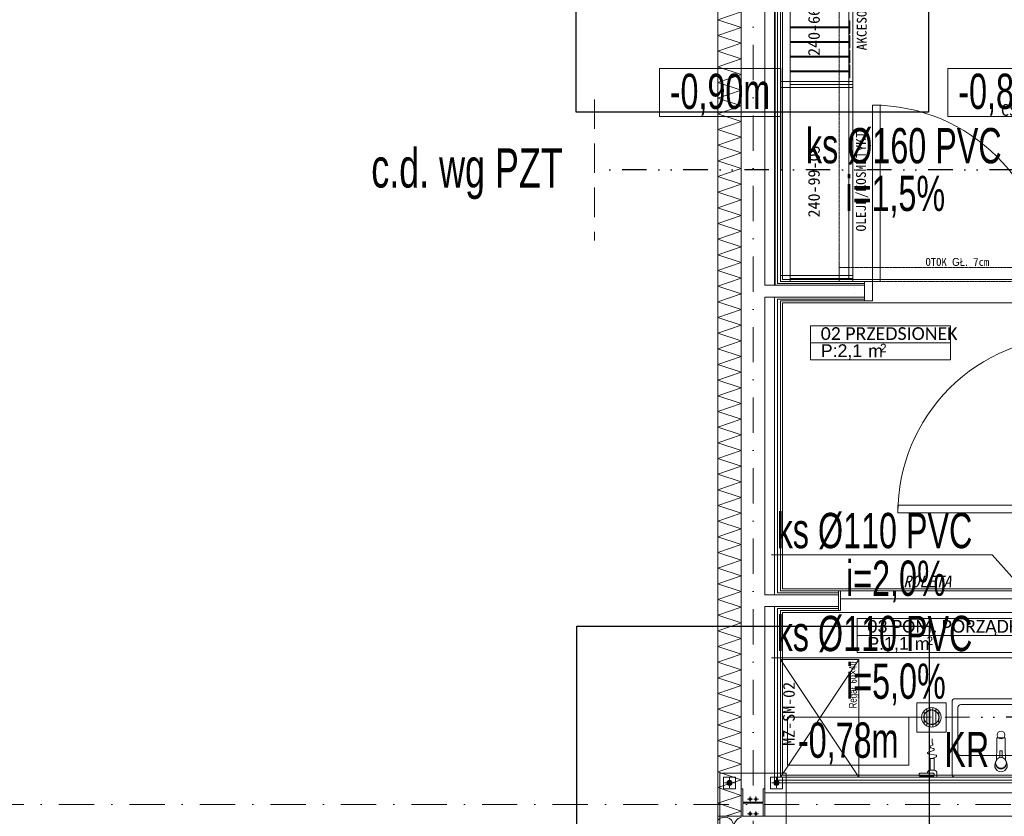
# Model space of a CAD drawing. Header units: centimetres. Extents: x -9388 to 91680, y -1419244 to 50347.
# Tile 3 of 183: x 1744 to 6772, y -710600 to -706533. Entities that reach past the tile are written whole.
import ezdxf
from ezdxf.enums import TextEntityAlignment as Align

# ---------------------------------------------------------------- set-up
doc = ezdxf.new("R2010")
doc.units = ezdxf.units.CM
for name, pattern in [('CENTER', [2, 1.25, -0.25, 0.25, -0.25]), ('DASHED', [0.75, 0.5, -0.25]), ('DIVIDE2', [0.625, 0.25, -0.125, 0, -0.125, 0, -0.125]), ('Kropki i Kreski', [360, 180, -90, 0, -90])]:
    doc.linetypes.add(name, pattern=pattern)
for name, color, linetype in [('! Strefy Powierzchnie', 7, 'Continuous'), ('Drzwi ArchiCAD', 7, 'Continuous'), ('Osie', 7, 'Continuous'), ('Wnętrze - umeblowanie', 7, 'Continuous'), ('Ściany zewnętrzne', 7, 'Continuous')]:
    doc.layers.add(name, color=color, linetype=linetype)
for name, color, linetype, lineweight, true_color in [('! słupy stalowe_Nr_pióra__232', 7, 'Continuous', 13, 0x24a2ff), ('Q_ks', 7, 'DIVIDE2', 30, 0x997301), ('Rynny_Nr_pióra__205', 7, 'Continuous', 5, 0x858585), ('Strefy_Nr_pióra__201', 7, 'Continuous', 5, 0x595959), ('Wnętrze - umeblowanie_Nr_pióra__205', 7, 'Continuous', 5, 0x858585)]:
    doc.layers.add(name, color=color, linetype=linetype, lineweight=lineweight, true_color=true_color)
for name, color, linetype, lineweight in [('! słupy stalowe_Nr_pióra__7', 7, 'Continuous', 13), ('Drzwi ArchiCAD_Nr_pióra__1', 7, 'Continuous', 13), ('Drzwi ArchiCAD_Nr_pióra__23', 7, 'Continuous', 15), ('Drzwi ArchiCAD_Nr_pióra__3', 7, 'Continuous', 13), ('Drzwi ArchiCAD_Nr_pióra__41', 7, 'Continuous', 15), ('Metryczki pomieszczeń ArchiCADa_Nr_pióra__6', 7, 'Continuous', 13), ('Osie_Nr_pióra__1', 7, 'Continuous', 13), ('Osie_Nr_pióra__4', 7, 'Continuous', 13), ('Q_ks_opis', 3, 'Continuous', 13), ('Q_podkład', 8, 'Continuous', 9), ('Q_w_opis_urządzenia', 83, 'Continuous', 13), ('Q_wys prowadzenia instalacji', 6, 'Continuous', 13), ('Rynny_Nr_pióra__101', 7, 'Continuous', 5), ('Wnętrze - umeblowanie_Nr_pióra__1', 7, 'Continuous', 13), ('Wnętrze - umeblowanie_Nr_pióra__101', 7, 'Continuous', 5), ('Wnętrze - umeblowanie_Nr_pióra__6', 7, 'Continuous', 13), ('Ściany wewnętrzne_Nr_pióra__1', 7, 'Continuous', 13), ('Ściany wewnętrzne_Nr_pióra__41', 7, 'Continuous', 15), ('Ściany zewnętrzne_Nr_pióra__1', 7, 'Continuous', 13), ('Ściany zewnętrzne_Nr_pióra__174', 7, 'Continuous', 5), ('Ściany zewnętrzne_Nr_pióra__41', 7, 'Continuous', 15)]:
    doc.layers.add(name, color=color, linetype=linetype, lineweight=lineweight)
doc.layers.add('Q_uwagi', color=7, linetype='Continuous', lineweight=30, true_color=0xff0101, plot=False)
doc.styles.add('Arial Narrow_____', font='ARIALN.TTF', dxfattribs={"width": 0.8})
doc.styles.add('GENERATED_STYLE_1', font='calibri.ttf')
doc.styles.add('GENERATED_STYLE_2', font='arial.ttf')
doc.styles.add('GENERATED_STYLE_3', font='calibri.ttf')
doc.styles.add('GENERATED_STYLE_5', font='msgothic.ttc')
doc.styles.add('TT', font='ARIALN.TTF', dxfattribs={"height": 200})
doc.linetypes.add('Zygzak MAŁY', pattern='A,0,[1,PAB.01_RZUT PRZYZIEMIA1.Shx,S=0.873016,R=0,X=0,Y=-0.0275],-110,0', length=110)

# ---------------------------------------------------------------- blocks, each defined once
blk = doc.blocks.new('PRZEDSIONEK_02_3', base_point=(34817.2, -708181.2))
at = {"layer": 'Metryczki pomieszczeń ArchiCADa_Nr_pióra__6', "linetype": 'Continuous'}
for p, q in [((34467.2, -708109.3), (34484.6, -708024.4)), ((34484.6, -708024.4), (35184.7, -708168.3)), ((34449.7, -708194.2), (34467.2, -708109.3)), ((35167.3, -708253.2), (34467.2, -708109.3)), ((34467.2, -708109.3), (35167.3, -708253.2)), ((35149.8, -708338), (34449.7, -708194.2)), ((35184.7, -708168.3), (35167.3, -708253.2)), ((35167.3, -708253.2), (35149.8, -708338))]:
    blk.add_line(p, q, dxfattribs=at)
at = {"layer": 'Metryczki pomieszczeń ArchiCADa_Nr_pióra__6'}
for tag, height, style, p in [('ROOM_NAME', 65, 'GENERATED_STYLE_1', (34533.6, -708041.4)), ('ROOM_AREA', 65, 'GENERATED_STYLE_2', (34516.1, -708126.7)), ('DUMMY_385', 65, 'GENERATED_STYLE_2', (34728.4, -708172)), ('DUMMY_386', 43.3, 'GENERATED_STYLE_2', (34813.3, -708185.3))]:
    blk.add_attdef(tag, text='', height=height, rotation=348.3916, dxfattribs=dict(at, style=style)).set_placement(p, align=Align.TOP_LEFT)
blk = doc.blocks.new('POM. PORZĄDKOWE_03_9', base_point=(34835.6, -709710.8))
at = {"layer": 'Metryczki pomieszczeń ArchiCADa_Nr_pióra__6', "linetype": 'Continuous'}
for p, q in [((34399.5, -709621.2), (34416.9, -709536.3)), ((34416.9, -709536.3), (35289.1, -709715.5)), ((34382, -709706.1), (34399.5, -709621.2)), ((35271.7, -709800.4), (34399.5, -709621.2)), ((34399.5, -709621.2), (35271.7, -709800.4)), ((35254.2, -709885.3), (34382, -709706.1)), ((35289.1, -709715.5), (35271.7, -709800.4)), ((35271.7, -709800.4), (35254.2, -709885.3))]:
    blk.add_line(p, q, dxfattribs=at)
at = {"layer": 'Metryczki pomieszczeń ArchiCADa_Nr_pióra__6'}
for tag, height, style, p in [('ROOM_NAME', 65, 'GENERATED_STYLE_1', (34465.9, -709553.3)), ('ROOM_AREA', 65, 'GENERATED_STYLE_2', (34448.5, -709638.6)), ('DUMMY_385', 65, 'GENERATED_STYLE_2', (34660.7, -709683.9)), ('DUMMY_386', 43.3, 'GENERATED_STYLE_2', (34745.6, -709697.2))]:
    blk.add_attdef(tag, text='', height=height, rotation=348.3916, dxfattribs=dict(at, style=style)).set_placement(p, align=Align.TOP_LEFT)
blk = doc.blocks.new('Umywalka 19_2')
at = {"layer": 'Wnętrze - umeblowanie_Nr_pióra__101', "color": 8, "linetype": 'Continuous'}
for p, q in [((-235, 0), (235, 0)), ((-250, -385), (-250, -15)), ((250, -15), (250, -385)), ((-29.9, -71.2), (-25.7, -82.2)), ((-22.7, -88), (-22, -152.5)), ((-6, -135), (-6, -99.3)), ((6, -135), (6, -99.3)), ((22, -152.5), (22.7, -88)), ((25.7, -82.2), (29.9, -71.2)), ((-220, -355), (-220, -125)), ((-205, -110), (205, -110)), ((-6, -135), (6, -135)), ((220, -125), (220, -355)), ((-22, -152.5), (-22, -200)), ((-22, -200), (22, -200)), ((22, -200), (22, -152.5)), ((235, -400), (-235, -400)), ((205, -370), (-205, -370))]:
    blk.add_line(p, q, dxfattribs=at)
for centre, radius in [((0, -72.5), 27.5), ((0, -215), 20)]:
    blk.add_circle(centre, radius, dxfattribs=at)
for centre, radius, start, end in [((-235, -15), 15, 90, 180), ((235, -15), 15, 0, 90), ((0, -59.8), 32, 339.1675, 200.8325), ((0, -69.1), 27.5, 356.3287, 183.6713), ((0, -72.5), 27.5, 200.8325, 214.3749), ((0, -72.5), 27.5, 325.6251, 339.1675), ((-205, -125), 15, 90, 180), ((205, -125), 15, 0, 90), ((-235, -385), 15, 180, 270), ((-205, -355), 15, 180, 270), ((205, -355), 15, 270, 0), ((235, -385), 15, 270, 0)]:
    blk.add_arc(centre, radius, start, end, dxfattribs=at)
blk = doc.blocks.new('Garderoba 19_3')
at = {"layer": 'Wnętrze - umeblowanie_Nr_pióra__101', "color": 8, "linetype": 'Continuous'}
for p, q in [((600, 400), (0, 400)), ((0, 400), (0, 0)), ((600, 0), (0, 400)), ((0, 0), (600, 400)), ((600, 0), (600, 400)), ((0, 0), (600, 0))]:
    blk.add_line(p, q, dxfattribs=at)
blk = doc.blocks.new('Standardowy znacznik siatki')
at = {"layer": 'Osie_Nr_pióra__4', "linetype": 'Kropki i Kreski'}
blk.add_line((1000, 0), (17990.8, 0), dxfattribs=at)
at = {"layer": 'Osie_Nr_pióra__1', "style": 'GENERATED_STYLE_3'}
for tag, p in [('AC_MarkerText_1_0', (-125, 4.9)), ('AC_MarkerText_1_1', (19115.8, 4.9))]:
    blk.add_attdef(tag, text='', height=100, rotation=360, dxfattribs=at).set_placement(p, align=Align.MIDDLE_CENTER)
blk = doc.blocks.new('Standardowy znacznik siatki_4')
at = {"layer": 'Osie_Nr_pióra__4', "linetype": 'Kropki i Kreski'}
blk.add_line((1000, 0), (12138.2, 0), dxfattribs=at)
at = {"layer": 'Osie_Nr_pióra__1', "style": 'GENERATED_STYLE_3'}
for tag, p in [('AC_MarkerText_1_0', (-125, 5.7)), ('AC_MarkerText_1_1', (13263.2, 5.7))]:
    blk.add_attdef(tag, text='', height=100, rotation=270, dxfattribs=at).set_placement(p, align=Align.MIDDLE_CENTER)
blk = doc.blocks.new('*X1758')
at = {"layer": 'Ściany zewnętrzne_Nr_pióra__174', "linetype": 'Continuous'}
for p, q in [((33523.4, -710395), (33512.2, -710401)), ((33536.2, -710392.3), (33523.4, -710395)), ((33549.3, -710393.1), (33536.2, -710392.3)), ((33561.7, -710397.5), (33549.3, -710393.1)), ((33572.4, -710405.1), (33561.7, -710397.5)), ((33580.6, -710415.4), (33572.4, -710405.1)), ((33585.7, -710427.5), (33580.6, -710415.4)), ((33605.1, -710420.4), (33595.6, -710429.5)), ((33616.6, -710414.2), (33605.1, -710420.4)), ((33629.5, -710411.4), (33616.6, -710414.2)), ((33632.5, -710411.6), (33629.5, -710411.4)), ((33517, -710503.1), (33499, -710465)), ((33571.3, -710475.4), (33579.8, -710465.4)), ((33579.8, -710465.4), (33585.3, -710453.5)), ((33585.3, -710453.5), (33587.3, -710440.5)), ((33587.3, -710440.5), (33585.7, -710427.5)), ((33589, -710440.8), (33585.7, -710453.6)), ((33585.7, -710453.6), (33586, -710466.7)), ((33586, -710466.7), (33590, -710479.2)), ((33595.6, -710429.5), (33589, -710440.8)), ((33521.5, -710523.6), (33517, -710503.1)), ((33517.1, -710543.1), (33521.5, -710523.6)), ((33523.4, -710523.9), (33520.4, -710540.4)), ((33535.6, -710507), (33523.4, -710523.9)), ((33535.6, -710507), (33571.3, -710475.4)), ((33591.1, -710481.6), (33590, -710479.2)), ((33477.5, -710569.9), (33485.1, -710569.7))]:
    blk.add_line(p, q, dxfattribs=at)
blk = doc.blocks.new('Drzwi 19_5')
at = {"layer": 'Drzwi ArchiCAD_Nr_pióra__1', "color": 8, "linetype": 'Continuous'}
for p, q in [((-490, 0), (-490, -10)), ((490, 0), (490, -10)), ((-490, -10), (-490, -20)), ((490, -10), (490, -20)), ((-490, -80), (-490, -90)), ((-490, -90), (-490, -100)), ((490, -80), (490, -90)), ((490, -90), (490, -100))]:
    blk.add_line(p, q, dxfattribs=at)
at = {"layer": 'Drzwi ArchiCAD_Nr_pióra__23', "color": 8, "linetype": 'Continuous'}
for p, q in [((-450, 0), (-490, 0)), ((-490, 0), (-490, -100)), ((-450, -100), (-450, 0)), ((490, 0), (450, 0)), ((450, 0), (450, -100)), ((490, -100), (490, 0)), ((-490, -100), (-450, -100)), ((450, -100), (490, -100))]:
    blk.add_line(p, q, dxfattribs=at)
at = {"layer": 'Drzwi ArchiCAD_Nr_pióra__3', "color": 8, "linetype": 'Continuous'}
for p, q in [((410, 0), (410, 900)), ((410, 900), (450, 900)), ((450, 900), (450, 0)), ((450, 0), (410, 0))]:
    blk.add_line(p, q, dxfattribs=at)
blk.add_arc((450, 0), 900, 90, 180, dxfattribs=at)
at = {"layer": 'Drzwi ArchiCAD_Nr_pióra__41', "color": 8, "linetype": 'Continuous'}
for p, q in [((-490, -20), (-490, -80)), ((490, -20), (490, -80))]:
    blk.add_line(p, q, dxfattribs=at)
blk = doc.blocks.new('Drzwi 19_4')
at = {"layer": 'Drzwi ArchiCAD_Nr_pióra__1', "color": 8, "linetype": 'Continuous'}
for p, q in [((-490, 20), (-540, 20)), ((-490, 20), (-490, 10)), ((-490, 10), (-490, 0)), ((490, 20), (490, 10)), ((490, 20), (540, 20)), ((490, 10), (490, 0)), ((-490, -80), (-540, -80)), ((-490, -60), (-490, -70)), ((-490, -70), (-490, -80)), ((490, -60), (490, -70)), ((490, -70), (490, -80)), ((490, -80), (540, -80))]:
    blk.add_line(p, q, dxfattribs=at)
at = {"layer": 'Drzwi ArchiCAD_Nr_pióra__23', "color": 8, "linetype": 'Continuous'}
for p, q in [((-450, 0), (-490, 0)), ((-490, 0), (-490, -60)), ((-450, -60), (-450, 0)), ((490, 0), (450, 0)), ((450, 0), (450, -60)), ((490, -60), (490, 0)), ((-490, -60), (-450, -60)), ((450, -60), (490, -60))]:
    blk.add_line(p, q, dxfattribs=at)
at = {"layer": 'Drzwi ArchiCAD_Nr_pióra__3', "color": 8, "linetype": 'Continuous'}
for p, q in [((410, 0), (410, 900)), ((410, 900), (450, 900)), ((450, 900), (450, 0)), ((-540, 20), (-540, 39)), ((-540, 39), (-490, 39)), ((-490, 20), (-540, 20)), ((-490, 39), (-490, 20)), ((-490, 0), (-490, 20)), ((-490, 20), (-480, 20)), ((-480, 0), (-490, 0)), ((-480, 20), (-480, 0)), ((450, 0), (410, 0)), ((480, 0), (480, 20)), ((480, 20), (490, 20)), ((490, 0), (480, 0)), ((490, 39), (540, 39)), ((490, 20), (490, 39)), ((490, 20), (490, 0)), ((540, 20), (490, 20)), ((540, 39), (540, 20)), ((-540, -99), (-540, -80)), ((-540, -80), (-490, -80)), ((-490, -99), (-540, -99)), ((-490, -80), (-490, -60)), ((-490, -60), (-480, -60)), ((-480, -80), (-490, -80)), ((-490, -80), (-490, -99)), ((-480, -60), (-480, -80)), ((480, -80), (480, -60)), ((480, -60), (490, -60)), ((490, -80), (480, -80)), ((490, -60), (490, -80)), ((490, -80), (540, -80)), ((490, -99), (490, -80)), ((540, -99), (490, -99)), ((540, -80), (540, -99))]:
    blk.add_line(p, q, dxfattribs=at)
blk.add_arc((450, 0), 900, 90, 180, dxfattribs=at)
at = {"layer": 'Drzwi ArchiCAD_Nr_pióra__41', "color": 8, "linetype": 'Continuous'}
for p, q in [((-490, 0), (-490, -60)), ((490, 0), (490, -60))]:
    blk.add_line(p, q, dxfattribs=at)
blk = doc.blocks.new('Drzwi garażowe_ przesuwne w pionie 19')
at = {"layer": 'Drzwi ArchiCAD_Nr_pióra__1', "color": 8, "linetype": 'Continuous'}
for p, q in [((-450, 0), (-450, -10)), ((450, 0), (450, -10)), ((-450, -10), (-450, -20)), ((450, -10), (450, -20)), ((-450, -80), (-450, -90)), ((-450, -90), (-450, -100)), ((450, -80), (450, -90)), ((450, -90), (450, -100))]:
    blk.add_line(p, q, dxfattribs=at)
at = {"layer": 'Drzwi ArchiCAD_Nr_pióra__23', "color": 8, "linetype": 'Continuous'}
for p, q in [((-440, 0), (-450, 0)), ((-450, 0), (-450, -100)), ((-440, -100), (-440, 0)), ((450, 0), (440, 0)), ((440, 0), (440, -100)), ((450, -100), (450, 0)), ((-450, -100), (-440, -100)), ((440, -100), (450, -100))]:
    blk.add_line(p, q, dxfattribs=at)
at = {"layer": 'Drzwi ArchiCAD_Nr_pióra__3', "color": 8, "linetype": 'Continuous'}
for p, q in [((440, 0), (-440, 0)), ((-440, 0), (-440, -40)), ((440, -40), (440, 0)), ((-440, -40), (440, -40))]:
    blk.add_line(p, q, dxfattribs=at)
at = {"layer": 'Drzwi ArchiCAD_Nr_pióra__41', "color": 8, "linetype": 'Continuous'}
for p, q in [((-450, -20), (-450, -80)), ((450, -20), (450, -80))]:
    blk.add_line(p, q, dxfattribs=at)
blk = doc.blocks.new('PAB.01_RZUT PRZYZIEMIA')
at = {"layer": '! słupy stalowe_Nr_pióra__7', "linetype": 'Continuous'}
for points in [[(35382, -710429.8, 1), (35356, -710429.8, 1)], [(35382, -710429.8, 1), (35356, -710429.8, 1)], [(35622, -710429.8, 1), (35596, -710429.8, 1)], [(35622, -710429.8, 1), (35596, -710429.8, 1)], [(35480.5, -710512.3, 1), (35467.5, -710512.3, 1)], [(35480.5, -710512.3, 1), (35467.5, -710512.3, 1)], [(35510.5, -710512.3, 1), (35497.5, -710512.3, 1)], [(35510.5, -710512.3, 1), (35497.5, -710512.3, 1)], [(35480.5, -710587.3, 1), (35467.5, -710587.3, 1)], [(35480.5, -710587.3, 1), (35467.5, -710587.3, 1)], [(35510.5, -710587.3, 1), (35497.5, -710587.3, 1)], [(35510.5, -710587.3, 1), (35497.5, -710587.3, 1)]]:
    blk.add_hatch(color=8, dxfattribs=at).paths.add_polyline_path(points)
at = {"layer": '! Strefy Powierzchnie', "color": 8, "linetype": 'Continuous', "lineweight": 0, "flags": 128}
for points in [[(35639, -701738.6), (35639, -707859.3), (41389, -707859.3), (41389, -708139.3), (42019, -708139.3), (42019, -701822.8), (41149, -701822.8), (41149, -701738.6)], [(37099, -709439.3), (37099, -707979.3), (35639, -707979.3), (35639, -709439.3)], [(35639, -709559.3), (35639, -710390.3), (36999, -710390.3), (36999, -709559.3)]]:
    blk.add_lwpolyline(points, close=True, dxfattribs=at)
at = {"layer": '! słupy stalowe_Nr_pióra__232', "color": 8, "linetype": 'Continuous'}
for p, q in [((35489, -710349.4), (35489.1, -710349.4)), ((35489, -710349.4), (35489.1, -710349.4)), ((35319, -710379.8), (35319.1, -710379.8)), ((35319, -710379.8), (35319.1, -710379.8)), ((35659, -710379.8), (35319, -710379.8)), ((35319, -710379.8), (35319, -710719.8)), ((35399, -710399.8), (35339, -710399.8)), ((35339, -710399.8), (35339, -710459.8)), ((35360.5, -710421.3), (35357.9, -710425.2)), ((35360.5, -710421.5), (35357.9, -710425.4)), ((35364.4, -710418.7), (35360.5, -710421.3)), ((35364.4, -710418.9), (35360.5, -710421.5)), ((35369, -710417.8), (35364.4, -710418.7)), ((35369, -710418), (35364.4, -710418.9)), ((35373.6, -710418.7), (35369, -710417.8)), ((35373.6, -710418.9), (35369, -710418)), ((35377.5, -710421.3), (35373.6, -710418.7)), ((35377.5, -710421.5), (35373.6, -710418.9)), ((35380.1, -710425.2), (35377.5, -710421.3)), ((35380.1, -710425.4), (35377.5, -710421.5)), ((35399, -710459.8), (35399, -710399.8)), ((35639, -710399.8), (35579, -710399.8)), ((35579, -710399.8), (35579, -710459.8)), ((35600.5, -710421.3), (35597.9, -710425.2)), ((35600.5, -710421.5), (35597.9, -710425.4)), ((35604.4, -710418.7), (35600.5, -710421.3)), ((35604.4, -710418.9), (35600.5, -710421.5)), ((35609, -710417.8), (35604.4, -710418.7)), ((35609, -710418), (35604.4, -710418.9)), ((35613.6, -710418.7), (35609, -710417.8)), ((35613.6, -710418.9), (35609, -710418)), ((35617.5, -710421.3), (35613.6, -710418.7)), ((35617.5, -710421.5), (35613.6, -710418.9)), ((35620.1, -710425.2), (35617.5, -710421.3)), ((35620.1, -710425.4), (35617.5, -710421.5)), ((35639, -710459.8), (35639, -710399.8)), ((35659, -710719.8), (35659, -710379.8)), ((35339, -710459.8), (35399, -710459.8)), ((35357.9, -710425.2), (35357, -710429.8)), ((35357.9, -710425.4), (35357, -710430)), ((35357, -710429.8), (35357, -710434.8)), ((35357, -710430), (35357.9, -710434.6)), ((35357.9, -710434.6), (35360.5, -710438.5)), ((35360.5, -710438.5), (35364.4, -710441.1)), ((35364.4, -710441.1), (35369, -710442)), ((35369, -710429.8), (35369.1, -710429.8)), ((35369, -710429.8), (35369.1, -710429.8)), ((35369, -710442), (35373.6, -710441.1)), ((35373.6, -710441.1), (35377.5, -710438.5)), ((35377.5, -710438.5), (35380.1, -710434.6)), ((35381, -710429.8), (35380.1, -710425.2)), ((35381, -710430), (35380.1, -710425.4)), ((35380.1, -710434.6), (35381, -710430)), ((35381, -710434.8), (35381, -710429.8)), ((35579, -710459.8), (35639, -710459.8)), ((35597.9, -710425.2), (35597, -710429.8)), ((35597.9, -710425.4), (35597, -710430)), ((35597, -710429.8), (35597, -710434.8)), ((35597, -710430), (35597.9, -710434.6)), ((35597.9, -710434.6), (35600.5, -710438.5)), ((35600.5, -710438.5), (35604.4, -710441.1)), ((35604.4, -710441.1), (35609, -710442)), ((35609, -710429.8), (35609.1, -710429.8)), ((35609, -710429.8), (35609.1, -710429.8)), ((35609, -710429.8), (35609.1, -710429.8)), ((35609, -710430.3), (35609.1, -710430.3)), ((35609, -710442), (35613.6, -710441.1)), ((35613.6, -710441.1), (35617.5, -710438.5)), ((35617.5, -710438.5), (35620.1, -710434.6)), ((35621, -710429.8), (35620.1, -710425.2)), ((35621, -710430), (35620.1, -710425.4)), ((35620.1, -710434.6), (35621, -710430)), ((35621, -710434.8), (35621, -710429.8)), ((36086.9, -710430.3), (36086.9, -710430.3)), ((35319, -710540.3), (35319.1, -710540.3)), ((35618.2, -710540.3), (35618.3, -710540.3)), ((35712.8, -710540.3), (35712.9, -710540.3)), ((36086.9, -710540.3), (36086.9, -710540.3))]:
    blk.add_line(p, q, dxfattribs=at)
at = {"layer": '! słupy stalowe_Nr_pióra__232', "color": 8, "linetype": 'CENTER'}
for p, q in [((35369, -710455.8), (35369, -710403.8)), ((35609, -710455.8), (35609, -710403.8)), ((35343, -710429.8), (35395, -710429.8)), ((35583, -710429.8), (35635, -710429.8)), ((35461, -710512.3), (35487, -710512.3)), ((35474, -710525.3), (35474, -710499.3)), ((35491, -710512.3), (35517, -710512.3)), ((35504, -710525.3), (35504, -710499.3)), ((35474, -710600.3), (35474, -710574.3)), ((35504, -710600.3), (35504, -710574.3)), ((35461, -710587.3), (35487, -710587.3)), ((35491, -710587.3), (35517, -710587.3))]:
    blk.add_line(p, q, dxfattribs=at)
at = {"layer": '! słupy stalowe_Nr_pióra__232', "color": 8, "linetype": 'Continuous', "flags": 128}
blk.add_lwpolyline([(35549, -710460.3), (35549, -710600.3), (35540.5, -710600.3), (35540.5, -710533), (35437.5, -710533), (35437.5, -710600.3), (35429, -710600.3), (35429, -710460.3), (35437.5, -710460.3), (35437.5, -710527.5), (35540.5, -710527.5), (35540.5, -710460.3)], close=True, dxfattribs=at)
at = {"layer": '! słupy stalowe_Nr_pióra__232', "color": 8, "linetype": 'Continuous'}
for centre, radius in [((35369, -710429.8), 13), ((35609, -710429.8), 13), ((35474, -710512.3), 6.5), ((35504, -710512.3), 6.5), ((35474, -710587.3), 6.5), ((35504, -710587.3), 6.5)]:
    blk.add_circle(centre, radius, dxfattribs=at)
at = {"layer": 'Rynny_Nr_pióra__101', "color": 8, "linetype": 'Continuous'}
for p, q in [((36009, -707869.3), (36008.5, -707869.3)), ((36009, -707899.3), (36008.5, -707899.3)), ((36009, -707929.3), (36008.5, -707929.3))]:
    blk.add_line(p, q, dxfattribs=at)
at = {"layer": 'Rynny_Nr_pióra__101', "color": 8, "linetype": 'Continuous', "flags": 128}
for points in [[(35679, -706864.3), (35679, -706204.3), (35999, -706204.3), (35999, -706864.3)], [(35679, -706204.3), (35679, -706864.3), (35979, -706864.3), (35979, -706204.3)], [(35629, -706849.3), (35629, -706879.3), (35679, -706879.3), (35679, -706849.3)]]:
    blk.add_lwpolyline(points, close=True, dxfattribs=at)
blk.add_lwpolyline([(35629, -706879.3), (35999, -706879.3), (35999, -706849.3), (35629, -706849.3), (35629, -706879.3), (35679, -706879.3), (35679, -706849.3)], dxfattribs=at)
at = {"layer": 'Rynny_Nr_pióra__205', "color": 8, "linetype": 'DASHED', "flags": 128}
blk.add_lwpolyline([(35629, -707869.3), (35629, -705199.6), (35929, -705199.6), (35929, -707869.3)], close=True, dxfattribs=at)
at = {"layer": 'Wnętrze - umeblowanie_Nr_pióra__1', "color": 8, "linetype": 'Zygzak MAŁY'}
blk.add_line((35601.5, -701732.8), (35601.5, -707889.3), dxfattribs=at)
at = {"layer": 'Wnętrze - umeblowanie_Nr_pióra__101', "color": 8, "linetype": 'Continuous', "flags": 128}
for points in [[(35679, -706864.3), (35679, -706204.3), (35999, -706204.3), (35999, -706864.3)], [(35984, -706604.3), (35984, -706539.3), (35979, -706539.3), (35979, -706604.3)], [(35984, -706679.3), (35984, -706614.3), (35979, -706614.3), (35979, -706679.3)], [(35984, -706754.3), (35984, -706689.3), (35979, -706689.3), (35979, -706754.3)], [(35984, -706829.3), (35984, -706764.3), (35979, -706764.3), (35979, -706829.3)], [(35629, -706879.3), (35999, -706879.3), (35999, -706849.3), (35629, -706849.3)], [(35679, -707854.3), (35679, -706864.3), (35999, -706864.3), (35999, -707854.3)], [(35679, -707854.3), (35679, -706864.3), (35979, -706864.3), (35979, -707854.3)]]:
    blk.add_lwpolyline(points, close=True, dxfattribs=at)
for points in [[(35679, -706574.3), (35979, -706574.3), (35979, -706569.3), (35679, -706569.3)], [(35679, -706649.3), (35979, -706649.3), (35979, -706644.3), (35679, -706644.3)], [(35679, -706724.3), (35979, -706724.3), (35979, -706719.3), (35679, -706719.3)], [(35679, -706799.3), (35979, -706799.3), (35979, -706794.3), (35679, -706794.3)], [(35629, -707869.3), (35999, -707869.3), (35999, -707839.3), (35629, -707839.3), (35629, -707869.3), (35679, -707869.3), (35679, -707839.3)]]:
    blk.add_lwpolyline(points, dxfattribs=at)
at = {"layer": 'Wnętrze - umeblowanie_Nr_pióra__205', "color": 8, "linetype": 'DASHED', "flags": 128}
blk.add_lwpolyline([(37102.8, -707869.3), (35929, -707869.3), (35929, -707799.3), (37102.8, -707799.3)], close=True, dxfattribs=at)
at = {"layer": 'Wnętrze - umeblowanie_Nr_pióra__6', "color": 8, "linetype": 'Continuous'}
for p, q in [((36474.8, -710020.3), (36324.8, -710020.3)), ((36324.8, -710020.3), (36324.8, -710170.3)), ((36474.8, -710170.3), (36474.8, -710020.3)), ((36351.5, -710082.4), (36356.5, -710070.3)), ((36356.5, -710070.3), (36364.5, -710060)), ((36362.3, -710127.9), (36362.3, -710062.8)), ((36364.5, -710060), (36374.8, -710052)), ((36374.8, -710052), (36386.9, -710047)), ((36377.3, -710051), (36377.3, -710139.7)), ((36386.9, -710047), (36399.8, -710045.3)), ((36392.3, -710144.3), (36392.3, -710046.3)), ((36399.8, -710045.3), (36412.8, -710047)), ((36407.3, -710046.3), (36407.3, -710144.3)), ((36412.8, -710047), (36424.8, -710052)), ((36422.3, -710139.7), (36422.3, -710051)), ((36424.8, -710052), (36435.2, -710060)), ((36435.2, -710060), (36443.1, -710070.3)), ((36437.3, -710062.8), (36437.3, -710127.9)), ((36443.1, -710070.3), (36448.1, -710082.4)), ((36349.8, -710095.3), (36351.5, -710082.4)), ((36351.5, -710108.3), (36349.8, -710095.3)), ((36356.5, -710120.3), (36351.5, -710108.3)), ((36364.5, -710130.7), (36356.5, -710120.3)), ((36443.1, -710120.3), (36435.2, -710130.7)), ((36448.1, -710108.3), (36443.1, -710120.3)), ((36448.1, -710082.4), (36449.8, -710095.3)), ((36449.8, -710095.3), (36448.1, -710108.3)), ((36324.8, -710170.3), (36474.8, -710170.3)), ((36374.8, -710138.6), (36364.5, -710130.7)), ((36386.9, -710143.6), (36374.8, -710138.6)), ((36399.8, -710145.3), (36386.9, -710143.6)), ((36412.8, -710143.6), (36399.8, -710145.3)), ((36424.8, -710138.6), (36412.8, -710143.6)), ((36435.2, -710130.7), (36424.8, -710138.6))]:
    blk.add_line(p, q, dxfattribs=at)
at = {"layer": 'Wnętrze - umeblowanie_Nr_pióra__6', "color": 8, "linetype": 'Continuous', "flags": 128}
for points in [[(36403.5, -710305.3), (36423.6, -710297, 0.763382), (36422.4, -710287.4), (36384, -710281.9, -0.812896), (36383.4, -710272.2), (36410.9, -710264.6, 0.742851), (36411.1, -710255), (36397, -710250.4, -0.673417), (36396.4, -710241.1), (36405, -710236.9, 0.705472), (36404, -710227.6), (36403.5, -710227.4), (36403.5, -710204.8)], [(36378.5, -710380.3, -0.414214), (36393.5, -710365.3), (36413.5, -710365.3, -0.414214), (36428.5, -710380.3), (36428.5, -710400.3), (36378.5, -710400.3), (36378.5, -710395.3)]]:
    blk.add_lwpolyline(points, format="xyb", dxfattribs=at)
blk.add_lwpolyline([(36413.5, -710365.3), (36393.5, -710365.3), (36393.5, -710305.3), (36413.5, -710305.3)], close=True, dxfattribs=at)
blk.add_lwpolyline([(36413.5, -710385.3), (36413.5, -710390.3, -0.414214), (36408.5, -710395.3), (36343, -710395.3, -0.414214), (36338, -710390.3), (36338, -710385.3, -0.414214), (36343, -710380.3), (36408.5, -710380.3, -0.414214)], format="xyb", close=True, dxfattribs=at)
at = {"layer": 'Ściany wewnętrzne_Nr_pióra__1', "color": 8, "linetype": 'Continuous'}
for p, q in [((36059, -707879.3), (35629, -707879.3)), ((36059, -707869.3), (36059, -707879.3)), ((36059, -707879.3), (36059, -707889.3)), ((35629, -707959.3), (36059, -707959.3)), ((36059, -707949.3), (36059, -707959.3)), ((36059, -707959.3), (36059, -707969.3)), ((35925.5, -709459.3), (35629, -709459.3)), ((35925.5, -709449.3), (35925.5, -709459.3)), ((35925.5, -709459.3), (35925.5, -709469.3)), ((35629, -709539.3), (35925.5, -709539.3)), ((35925.5, -709529.3), (35925.5, -709539.3)), ((35925.5, -709539.3), (35925.5, -709549.3))]:
    blk.add_line(p, q, dxfattribs=at)
at = {"layer": 'Ściany wewnętrzne_Nr_pióra__1', "color": 8, "linetype": 'Continuous', "flags": 128}
for points in [[(36059, -707869.3), (35629, -707869.3)], [(35629, -707969.3), (36059, -707969.3)], [(35925.5, -709449.3), (35629, -709449.3)], [(35629, -709549.3), (35925.5, -709549.3)]]:
    blk.add_lwpolyline(points, dxfattribs=at)
at = {"layer": 'Ściany wewnętrzne_Nr_pióra__41', "color": 8, "linetype": 'Continuous'}
for p, q in [((36059, -707889.3), (35629, -707889.3)), ((36059, -707889.3), (36059, -707949.3)), ((35629, -707949.3), (36059, -707949.3)), ((35925.5, -709469.3), (35629, -709469.3)), ((35925.5, -709469.3), (35925.5, -709529.3)), ((35629, -709529.3), (35925.5, -709529.3))]:
    blk.add_line(p, q, dxfattribs=at)
at = {"layer": 'Ściany zewnętrzne_Nr_pióra__1', "color": 8, "linetype": 'Continuous'}
for p, q in [((35629, -707879.3), (35614, -707879.3)), ((35614, -707959.3), (35629, -707959.3)), ((35629, -709459.3), (35614, -709459.3)), ((35614, -709539.3), (35629, -709539.3))]:
    blk.add_line(p, q, dxfattribs=at)
at = {"layer": 'Ściany zewnętrzne_Nr_pióra__1', "color": 8, "linetype": 'Continuous', "flags": 128}
for points in [[(35629, -707869.3), (35629, -701812.8)], [(35629, -709449.3), (35629, -707969.3)], [(35629, -710400.3), (35629, -709549.3)], [(37009, -710400.3), (35629, -710400.3)]]:
    blk.add_lwpolyline(points, dxfattribs=at)
at = {"layer": 'Ściany zewnętrzne_Nr_pióra__174', "color": 8, "linetype": 'Continuous'}
for p, q in [((35309, -706533.3), (35429, -706493.3)), ((35429, -706573.3), (35309, -706533.3)), ((35309, -706613.3), (35429, -706573.3)), ((35429, -706653.3), (35309, -706613.3)), ((35309, -706693.3), (35429, -706653.3)), ((35429, -706733.3), (35309, -706693.3)), ((35309, -706773.3), (35429, -706733.3)), ((35429, -706813.3), (35309, -706773.3)), ((35309, -706853.3), (35429, -706813.3)), ((35429, -706893.3), (35309, -706853.3)), ((35309, -706933.3), (35429, -706893.3)), ((35429, -706973.3), (35309, -706933.3)), ((35309, -707013.3), (35429, -706973.3)), ((35429, -707053.3), (35309, -707013.3)), ((35309, -707093.3), (35429, -707053.3)), ((35429, -707133.3), (35309, -707093.3)), ((35309, -707173.3), (35429, -707133.3)), ((35429, -707213.3), (35309, -707173.3)), ((35309, -707253.3), (35429, -707213.3)), ((35429, -707293.3), (35309, -707253.3)), ((35309, -707333.3), (35429, -707293.3)), ((35429, -707373.3), (35309, -707333.3)), ((35309, -707413.3), (35429, -707373.3)), ((35429, -707453.3), (35309, -707413.3)), ((35309, -707493.3), (35429, -707453.3)), ((35429, -707533.3), (35309, -707493.3)), ((35309, -707573.3), (35429, -707533.3)), ((35429, -707613.3), (35309, -707573.3)), ((35309, -707653.3), (35429, -707613.3)), ((35429, -707693.3), (35309, -707653.3)), ((35309, -707733.3), (35429, -707693.3)), ((35429, -707773.3), (35309, -707733.3)), ((35309, -707813.3), (35429, -707773.3)), ((35429, -707853.3), (35309, -707813.3)), ((35309, -707893.3), (35429, -707853.3)), ((35429, -707933.3), (35309, -707893.3)), ((35309, -707973.3), (35429, -707933.3)), ((35429, -708013.3), (35309, -707973.3)), ((35309, -708053.3), (35429, -708013.3)), ((35429, -708093.3), (35309, -708053.3)), ((35309, -708133.3), (35429, -708093.3)), ((35429, -708173.3), (35309, -708133.3)), ((35309, -708213.3), (35429, -708173.3)), ((35429, -708253.3), (35309, -708213.3)), ((35309, -708293.3), (35429, -708253.3)), ((35429, -708333.3), (35309, -708293.3)), ((35309, -708373.3), (35429, -708333.3)), ((35429, -708413.3), (35309, -708373.3)), ((35309, -708453.3), (35429, -708413.3)), ((35429, -708493.3), (35309, -708453.3)), ((35309, -708533.3), (35429, -708493.3)), ((35429, -708573.3), (35309, -708533.3)), ((35309, -708613.3), (35429, -708573.3)), ((35429, -708653.3), (35309, -708613.3)), ((35309, -708693.3), (35429, -708653.3)), ((35429, -708733.3), (35309, -708693.3)), ((35309, -708773.3), (35429, -708733.3)), ((35429, -708813.3), (35309, -708773.3)), ((35309, -708853.3), (35429, -708813.3)), ((35429, -708893.3), (35309, -708853.3)), ((35309, -708933.3), (35429, -708893.3)), ((35429, -708973.3), (35309, -708933.3)), ((35309, -709013.3), (35429, -708973.3)), ((35429, -709053.3), (35309, -709013.3)), ((35309, -709093.3), (35429, -709053.3)), ((35429, -709133.3), (35309, -709093.3)), ((35309, -709173.3), (35429, -709133.3)), ((35429, -709213.3), (35309, -709173.3)), ((35309, -709253.3), (35429, -709213.3)), ((35429, -709293.3), (35309, -709253.3)), ((35309, -709333.3), (35429, -709293.3)), ((35429, -709373.3), (35309, -709333.3)), ((35309, -709413.3), (35429, -709373.3)), ((35429, -709453.3), (35309, -709413.3)), ((35309, -709493.3), (35429, -709453.3)), ((35429, -709533.3), (35309, -709493.3)), ((35309, -709573.3), (35429, -709533.3)), ((35429, -709613.3), (35309, -709573.3)), ((35309, -709653.3), (35429, -709613.3)), ((35429, -709693.3), (35309, -709653.3)), ((35309, -709733.3), (35429, -709693.3)), ((35429, -709773.3), (35309, -709733.3)), ((35309, -709813.3), (35429, -709773.3)), ((35429, -709853.3), (35309, -709813.3)), ((35309, -709893.3), (35429, -709853.3)), ((35429, -709933.3), (35309, -709893.3)), ((35309, -709973.3), (35429, -709933.3)), ((35429, -710013.3), (35309, -709973.3)), ((35309, -710053.3), (35429, -710013.3)), ((35429, -710093.3), (35309, -710053.3)), ((35309, -710133.3), (35429, -710093.3)), ((35429, -710173.3), (35309, -710133.3)), ((35309, -710213.3), (35429, -710173.3)), ((35429, -710253.3), (35309, -710213.3)), ((35309, -710293.3), (35429, -710253.3)), ((35429, -710333.3), (35309, -710293.3)), ((35309, -710373.3), (35429, -710333.3)), ((35429, -710413.3), (35309, -710373.3)), ((35309, -710453.3), (35429, -710413.3)), ((35429, -710493.3), (35309, -710453.3)), ((35309, -710533.3), (35429, -710493.3)), ((35429, -710573.3), (35309, -710533.3)), ((35348.2, -710600.3), (35429, -710573.3))]:
    blk.add_line(p, q, dxfattribs=at)
at = {"layer": 'Ściany zewnętrzne_Nr_pióra__41', "color": 8, "linetype": 'Continuous'}
for p, q in [((35549, -707889.3), (35549, -701755.8)), ((35599, -707889.3), (35599, -701782.8)), ((35614, -707879.3), (35614, -701797.8)), ((35429, -706176), (35429, -707889.3)), ((35429, -707889.3), (35429, -707949.3)), ((35599, -707889.3), (35549, -707889.3)), ((35614, -707889.3), (35599, -707889.3)), ((35629, -707889.3), (35614, -707889.3)), ((35429, -707949.3), (35429, -709469.3)), ((35549, -707949.3), (35599, -707949.3)), ((35549, -709469.3), (35549, -707949.3)), ((35599, -707949.3), (35614, -707949.3)), ((35599, -709469.3), (35599, -707949.3)), ((35614, -707949.3), (35629, -707949.3)), ((35614, -709459.3), (35614, -707959.3)), ((35429, -709469.3), (35429, -709529.3)), ((35599, -709469.3), (35549, -709469.3)), ((35614, -709469.3), (35599, -709469.3)), ((35629, -709469.3), (35614, -709469.3)), ((35429, -709529.3), (35429, -710480.3)), ((35549, -709529.3), (35599, -709529.3)), ((35549, -710460.3), (35549, -709529.3)), ((35599, -709529.3), (35614, -709529.3)), ((35599, -710430.3), (35599, -709529.3)), ((35614, -709529.3), (35629, -709529.3)), ((35614, -710415.3), (35614, -709539.3)), ((35614, -710415.3), (35617, -710415.3)), ((37021.5, -710415.3), (35617, -710415.3)), ((35599, -710430.3), (35605, -710430.3)), ((37034, -710430.3), (35605, -710430.3)), ((35429, -710480.3), (35429, -710600.3)), ((35549, -710480.3), (35565, -710480.3)), ((37034, -710480.3), (35565, -710480.3)), ((35429, -710600.3), (35309, -710600.3)), ((35429, -710600.3), (35469, -710600.3)), ((35469, -710600.3), (35549, -710600.3)), ((35549, -710600.3), (37034, -710600.3))]:
    blk.add_line(p, q, dxfattribs=at)
at = {"layer": 'Ściany zewnętrzne_Nr_pióra__41', "color": 8, "linetype": 'Continuous', "flags": 128}
for points in [[(35309, -701492.8), (35309, -710600.3)], [(35309, -710800.3), (35309, -710600.3)]]:
    blk.add_lwpolyline(points, dxfattribs=at)
at = {"layer": '! Strefy Powierzchnie', "color": 8, "linetype": 'Continuous'}
ref = blk.add_blockref('PRZEDSIONEK_02_3', (36140.7, -708183.3), dxfattribs=dict(at, rotation=11.60840108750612))
ref.add_attrib('ROOM_NAME', '02 PRZEDSIONEK', dxfattribs={"layer": 'Metryczki pomieszczeń ArchiCADa_Nr_pióra__6', "color": 7, "height": 65, "rotation": 360, "style": 'GENERATED_STYLE_1'}).set_placement((35834.7, -708103.4), align=Align.TOP_LEFT)
ref.add_attrib('ROOM_AREA', 'P:2,1', dxfattribs={"layer": 'Metryczki pomieszczeń ArchiCADa_Nr_pióra__6', "color": 7, "height": 65, "rotation": 360, "style": 'GENERATED_STYLE_2'}).set_placement((35834.8, -708190.5), align=Align.TOP_LEFT)
ref.add_attrib('DUMMY_385', ' m', dxfattribs={"layer": 'Metryczki pomieszczeń ArchiCADa_Nr_pióra__6', "color": 7, "height": 65, "rotation": 360, "style": 'GENERATED_STYLE_2'}).set_placement((36051.8, -708192.1), align=Align.TOP_LEFT)
ref.add_attrib('DUMMY_386', '2', dxfattribs={"layer": 'Metryczki pomieszczeń ArchiCADa_Nr_pióra__6', "color": 7, "height": 43.3, "rotation": 360, "style": 'GENERATED_STYLE_2'}).set_placement((36137.6, -708188.1), align=Align.TOP_LEFT)
ref = blk.add_blockref('POM. PORZĄDKOWE_03_9', (36466.5, -709677.8), dxfattribs=dict(at, rotation=11.60840108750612))
ref.add_attrib('ROOM_NAME', '03 POM. PORZĄDKOWE', dxfattribs={"layer": 'Metryczki pomieszczeń ArchiCADa_Nr_pióra__6', "color": 7, "height": 65, "rotation": 360, "style": 'GENERATED_STYLE_1'}).set_placement((36072.7, -709598), align=Align.TOP_LEFT)
ref.add_attrib('ROOM_AREA', 'P:1,1', dxfattribs={"layer": 'Metryczki pomieszczeń ArchiCADa_Nr_pióra__6', "color": 7, "height": 65, "rotation": 360, "style": 'GENERATED_STYLE_2'}).set_placement((36072.7, -709685), align=Align.TOP_LEFT)
ref.add_attrib('DUMMY_385', ' m', dxfattribs={"layer": 'Metryczki pomieszczeń ArchiCADa_Nr_pióra__6', "color": 7, "height": 65, "rotation": 360, "style": 'GENERATED_STYLE_2'}).set_placement((36289.7, -709686.7), align=Align.TOP_LEFT)
ref.add_attrib('DUMMY_386', '2', dxfattribs={"layer": 'Metryczki pomieszczeń ArchiCADa_Nr_pióra__6', "color": 7, "height": 43.3, "rotation": 360, "style": 'GENERATED_STYLE_2'}).set_placement((36375.6, -709682.6), align=Align.TOP_LEFT)
at = {"layer": 'Drzwi ArchiCAD', "color": 8, "linetype": 'Continuous', "xscale": -1, "zscale": 1000}
for name, p, rotation in [('Drzwi 19_5', (36549, -707869.3), 359.9999971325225), ('Drzwi 19_4', (37129, -708601.6), 89.99998140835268)]:
    blk.add_blockref(name, p, dxfattribs=dict(at, rotation=rotation))
at = {"layer": 'Drzwi ArchiCAD', "color": 8, "linetype": 'Continuous', "zscale": 1000, "rotation": 359.9999971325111}
blk.add_blockref('Drzwi garażowe_ przesuwne w pionie 19', (36375.5, -709449.3), dxfattribs=at)
at = {"layer": 'Osie', "color": 8, "linetype": 'Continuous', "zscale": 1000}
for name, p, rotation in [('Standardowy znacznik siatki_4', (35489, -712523.4), 89.99999713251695), ('Standardowy znacznik siatki', (30584.3, -710540.3), 359.999997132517)]:
    blk.add_blockref(name, p, dxfattribs=dict(at, rotation=rotation))
at = {"layer": 'Wnętrze - umeblowanie', "color": 8, "linetype": 'Continuous', "lineweight": 5, "zscale": 1000}
for name, p, rotation in [('Garderoba 19_3', (36029, -710400.3), 89.99999713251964), ('Umywalka 19_2', (36755.5, -710400.3), 179.9999971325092)]:
    blk.add_blockref(name, p, dxfattribs=dict(at, rotation=rotation))
at = {"layer": 'Ściany zewnętrzne', "color": 8, "rotation": 11.60840108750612}
blk.add_blockref('*X1758', (-140465.7, -21493.3), dxfattribs=at)
at = {"layer": 'Strefy_Nr_pióra__201', "color": 8, "linetype": 'Continuous', "insert": (36695.2, -707790.7), "char_height": 40, "attachment_point": 9, "rotation": 360, "style": 'GENERATED_STYLE_2'}
blk.add_mtext('\\A1;{\\fMS Gothic|b0|i0|c238|p49;OTOK GŁ. 7cm}', dxfattribs=at)
at = {"layer": 'Wnętrze - umeblowanie_Nr_pióra__1', "color": 8, "linetype": 'Continuous', "attachment_point": 2}
for s, insert, char_height, rotation, style in [('\\A1;{\\fMS Gothic|b0|i0|c238|p49;240-66-06}', (35770, -706534.6), 60, 90, 'GENERATED_STYLE_2'), ('\\A1;{\\fMS Gothic|b0|i0|c238|p49;AKCESORIA}', (36019.1, -706536.8), 50, 90, 'GENERATED_STYLE_2'), ('\\A1;{\\fMS Gothic|b0|i0|c238|p49;CS120 Z}', (36898.4, -706964.1), 60, 360, 'GENERATED_STYLE_2'), ('\\A1;{\\fMS Gothic|b0|i0|c238|p49;OLEJE/KOSMETYKI}', (36015.4, -707359.3), 50, 90, 'GENERATED_STYLE_2'), ('\\A1;{\\fMS Gothic|b0|i0|c238|p49;240-99-05}', (35770, -707359.3), 60, 90, 'GENERATED_STYLE_2'), ('\\A1;{\\fMS Gothic|b0|i1|c238|p49;ROLETA}', (36379, -709371.4), 60, 360, 'GENERATED_STYLE_5'), ('\\A1;{\\W0.800000x;\\fMS Gothic|b0|i0|c238|p49;Regał 60\\fArial|b0|i0|c238|p38;×\\fMS Gothic|b0|i0|c238|p49;40}', (35978.9, -709929), 40, 90, 'GENERATED_STYLE_2'), ('\\A1;{\\fMS Gothic|b0|i0|c238|p49;MZ-SM-02}', (35642.1, -710077.2), 60, 90, 'GENERATED_STYLE_2')]:
    blk.add_mtext(s, dxfattribs=dict(at, insert=insert, char_height=char_height, rotation=rotation, style=style))

msp = doc.modelspace()

# ---------------------------------------------------------------- block references
at = {"layer": 'Q_podkład'}
msp.add_blockref('PAB.01_RZUT PRZYZIEMIA', (-30000, 0), dxfattribs=at)

# ---------------------------------------------------------------- next in the draw order: linework, layer by layer
at = {"layer": 'Q_ks', "ltscale": 500}
for p, q in [((16515.1, -707299), (4679.6, -707300.4)), ((6907.2, -710093.7), (6437.3, -710095.3))]:
    msp.add_line(p, q, dxfattribs=at)
at = {"layer": 'Q_ks', "ltscale": 3}
msp.add_circle((6400.5, -710094.8), 37.5, dxfattribs=at)
at = {"layer": 'Q_ks_opis', "linetype": 'DASHED', "ltscale": 300}
msp.add_line((4679.6, -706940.7), (4679.6, -707660.3), dxfattribs=at)
at = {"layer": 'Q_ks_opis'}
for p, q in [((6710.8, -709265.1), (5583, -709265.1)), ((7305.3, -709933.3), (6710.8, -709265.1)), ((6810.8, -709790.6), (5583, -709790.6))]:
    msp.add_line(p, q, dxfattribs=at)
at = {"layer": 'Q_uwagi'}
for points in [[(4586, -705206), (6386, -705206), (6386, -707006), (4586, -707006)], [(4589, -709630.3), (6389, -709630.3), (6389, -711430.3), (4589, -711430.3)]]:
    msp.add_lwpolyline(points, close=True, dxfattribs=at)
at = {"layer": 'Q_wys prowadzenia instalacji', "ltscale": 10}
for p, q in [((5630.8, -706977.2), (5630.8, -707300.1)), ((6400.5, -710094.8), (6077.7, -710094.8))]:
    msp.add_line(p, q, dxfattribs=at)
at = {"layer": 'Q_wys prowadzenia instalacji'}
for points in [[(5630.8, -707027.2), (5010.8, -707027.2), (5010.8, -706782.2), (5630.8, -706782.2)], [(7104.6, -707027.2), (6484.6, -707027.2), (6484.6, -706782.2), (7104.6, -706782.2)], [(6285.6, -710339.8), (5665.6, -710339.8), (5665.6, -710094.8), (6285.6, -710094.8)]]:
    msp.add_3dface(points, dxfattribs=at)

# ---------------------------------------------------------------- next in the draw order: texts
at = {"layer": 'Q_ks_opis', "style": 'Arial Narrow_____', "width": 0.8}
for s, p in [('ks Ø160 PVC', (5759.4, -707266.6)), ('i=1,5%%%', (5961.2, -707510.1)), ('ks Ø110 PVC', (5609.8, -709231.4)), ('i=2,0%%%', (5964.3, -709474.9)), ('ks Ø110 PVC', (5609.8, -709756.9)), ('i=5,0%%%', (5964.3, -710000.4))]:
    msp.add_text(s, height=180, dxfattribs=at).set_placement(p)
msp.add_text('c.d. wg PZT', height=200, dxfattribs=at).set_placement((4028.4, -707290.2), align=Align.MIDDLE_CENTER)
at = {"layer": 'Q_w_opis_urządzenia', "style": 'Arial Narrow_____', "width": 0.8}
msp.add_text('KR', height=180, dxfattribs=at).set_placement((6580.5, -710259.2), align=Align.MIDDLE_CENTER)
at = {"layer": 'Q_wys prowadzenia instalacji', "style": 'TT', "width": 0.8}
for s, p in [('-0,90m', (5320.4, -706899, 6.4)), ('-0,88m', (6794.2, -706899, 6.4)), ('-0,78m', (5975.2, -710211.5, 6.4))]:
    msp.add_text(s, height=180, dxfattribs=at).set_placement(p, align=Align.MIDDLE_CENTER)

doc.saveas('drawing.dxf')
